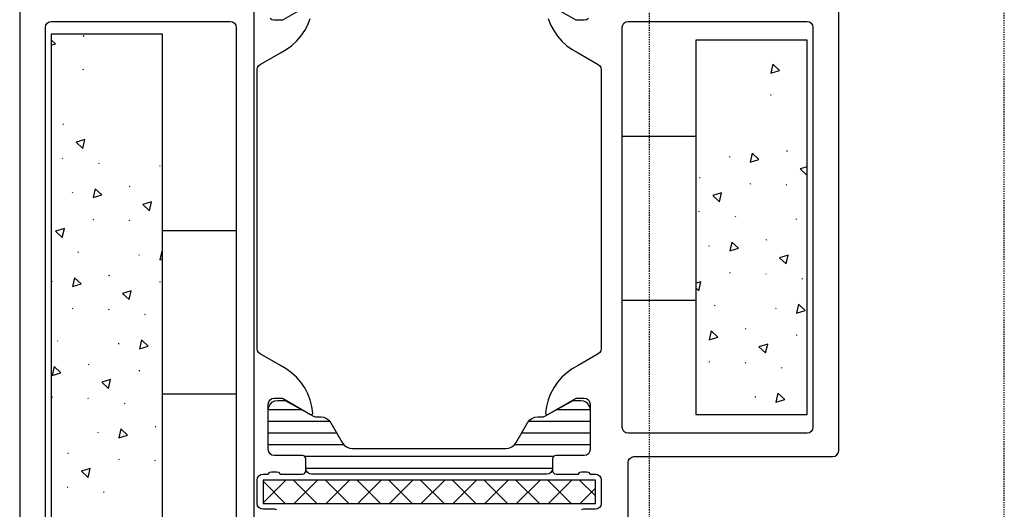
# Model space of a CAD drawing. Header units: millimetres. Extents: x -4577 to 1032787, y -66234 to 201209.
# Tile 15 of 256: x 15831 to 15915, y -53639 to -53597. Entities that reach past the tile are written whole.
import ezdxf

# ---------------------------------------------------------------- set-up
doc = ezdxf.new("R2010")
doc.units = ezdxf.units.MM
doc.linetypes.add('510_5_2OG_ELT_1004$0$11-07-22_DS_2OG$0$AUSGEZOGEN', pattern=[0])
doc.linetypes.add('510_5_2OG_ELT_1004$0$11-07-22_DS_2OG$0$VERDECKT2_S2', pattern=[0.17, 0.1, -0.07])
for name, color, linetype in [('510_5_2OG_ELT_1004$0$11-07-22_DS_2OG$0$108', 8, '510_5_2OG_ELT_1004$0$11-07-22_DS_2OG$0$AUSGEZOGEN'), ('510_5_2OG_ELT_1004$0$11-07-22_DS_2OG$0$Nichttragende_Bauteile', 8, '510_5_2OG_ELT_1004$0$11-07-22_DS_2OG$0$AUSGEZOGEN'), ('510_5_2OG_ELT_1004$0$11-07-22_DS_2OG$0$Tragende_Bauteile', 8, '510_5_2OG_ELT_1004$0$11-07-22_DS_2OG$0$AUSGEZOGEN')]:
    doc.layers.add(name, color=color, linetype=linetype)

# ---------------------------------------------------------------- blocks, each defined once
blk = doc.blocks.new('510_5_2OG_ELT_1004')
at = {"layer": '510_5_2OG_ELT_1004$0$11-07-22_DS_2OG$0$108', "linetype": '510_5_2OG_ELT_1004$0$11-07-22_DS_2OG$0$AUSGEZOGEN'}
for p, q in [((15833.941, -53599.466), (15833.569, -53599.119)), ((15836.303, -53598.743), (15836.365, -53598.824)), ((15833.569, -53599.579), (15833.941, -53599.466)), ((15836.318, -53601.682), (15836.27, -53601.638)), ((15895.239, -53601.209), (15895.063, -53601.969)), ((15895.063, -53601.969), (15895.809, -53601.741)), ((15895.809, -53601.741), (15895.239, -53601.209)), ((15895.093, -53603.844), (15895.031, -53603.863)), ((15898.169, -53603.942), (15898.139, -53603.914)), ((15834.548, -53606.343), (15834.61, -53606.324)), ((15888.669, -53607.381), (15882.369, -53607.381)), ((15834.563, -53609.282), (15834.515, -53609.238)), ((15891.554, -53609.164), (15891.568, -53609.101)), ((15893.484, -53608.809), (15893.309, -53609.569)), ((15894.055, -53609.341), (15893.484, -53608.809)), ((15896.417, -53608.619), (15896.479, -53608.6)), ((15837.598, -53609.649), (15837.645, -53609.694)), ((15842.849, -53609.928), (15842.863, -53609.864)), ((15893.309, -53609.569), (15894.055, -53609.341)), ((15898.169, -53609.967), (15897.565, -53610.152)), ((15897.565, -53610.152), (15898.136, -53610.684)), ((15888.958, -53610.9), (15889.02, -53610.881)), ((15898.136, -53610.684), (15898.169, -53610.539)), ((15840.253, -53611.663), (15840.315, -53611.644)), ((15893.338, -53611.444), (15893.276, -53611.463)), ((15896.432, -53611.558), (15896.384, -53611.514)), ((15835.389, -53612.208), (15835.404, -53612.145)), ((15890.852, -53612.204), (15890.106, -53612.432)), ((15890.106, -53612.432), (15890.676, -53612.964)), ((15890.676, -53612.964), (15890.852, -53612.204)), ((15842.147, -53612.968), (15841.401, -53613.196)), ((15888.972, -53613.838), (15888.925, -53613.794)), ((15892.007, -53614.206), (15892.055, -53614.25)), ((15837.174, -53614.488), (15837.112, -53614.507)), ((15840.268, -53614.602), (15840.22, -53614.557)), ((15897.258, -53614.484), (15897.273, -53614.421)), ((15834.688, -53615.248), (15833.942, -53615.476)), ((15843.069, -53615.407), (15849.369, -53615.407)), ((15889.799, -53616.764), (15889.814, -53616.701)), ((15891.73, -53616.41), (15891.554, -53617.17)), ((15892.3, -53616.942), (15891.73, -53616.41)), ((15894.662, -53616.219), (15894.724, -53616.2)), ((15835.843, -53617.249), (15835.891, -53617.294)), ((15841.094, -53617.528), (15841.109, -53617.464)), ((15891.554, -53617.17), (15892.3, -53616.941)), ((15896.556, -53617.524), (15895.811, -53617.752)), ((15896.381, -53618.284), (15896.556, -53617.524)), ((15842.849, -53617.933), (15843.069, -53617.866)), ((15895.811, -53617.752), (15896.381, -53618.284)), ((15838.498, -53619.263), (15838.56, -53619.244)), ((15891.584, -53619.044), (15891.521, -53619.063)), ((15894.677, -53619.158), (15894.63, -53619.114)), ((15833.635, -53619.808), (15833.649, -53619.745)), ((15835.566, -53619.453), (15835.39, -53620.213)), ((15835.39, -53620.213), (15836.136, -53619.985)), ((15836.136, -53619.985), (15835.566, -53619.453)), ((15842.879, -53619.807), (15842.816, -53619.827)), ((15889.097, -53619.804), (15888.669, -53619.935)), ((15888.922, -53620.564), (15889.097, -53619.804)), ((15897.712, -53619.525), (15897.76, -53619.569)), ((15840.392, -53620.568), (15839.646, -53620.796)), ((15888.669, -53620.329), (15888.922, -53620.564)), ((15882.369, -53621.381), (15888.669, -53621.381)), ((15890.253, -53621.806), (15890.3, -53621.85)), ((15897.434, -53621.729), (15897.259, -53622.489)), ((15898.005, -53622.261), (15897.434, -53621.729)), ((15835.419, -53622.088), (15835.357, -53622.107)), ((15838.513, -53622.202), (15838.465, -53622.157)), ((15841.548, -53622.569), (15841.595, -53622.613)), ((15895.504, -53622.084), (15895.518, -53622.021)), ((15897.259, -53622.489), (15898.005, -53622.261)), ((15889.975, -53624.01), (15889.8, -53624.77)), ((15890.546, -53624.542), (15889.975, -53624.01)), ((15892.908, -53623.819), (15892.97, -53623.8)), ((15897.288, -53624.364), (15897.226, -53624.383)), ((15834.089, -53624.849), (15834.136, -53624.894)), ((15839.339, -53625.128), (15839.354, -53625.064)), ((15889.8, -53624.77), (15890.546, -53624.542)), ((15894.802, -53625.124), (15894.056, -53625.352)), ((15894.626, -53625.884), (15894.802, -53625.124)), ((15894.056, -53625.352), (15894.626, -53625.884)), ((15836.743, -53626.863), (15836.806, -53626.844)), ((15889.829, -53626.644), (15889.767, -53626.663)), ((15892.922, -53626.758), (15892.875, -53626.714)), ((15841.124, -53627.408), (15841.062, -53627.427)), ((15895.957, -53627.125), (15896.005, -53627.17)), ((15838.638, -53628.168), (15837.892, -53628.396)), ((15837.892, -53628.396), (15838.462, -53628.928)), ((15838.462, -53628.928), (15838.638, -53628.168))]:
    blk.add_line(p, q, dxfattribs=at)
for points in [[(15882.369, -53598.051), (15882.407, -53597.86), (15882.515, -53597.698), (15882.677, -53597.589), (15882.869, -53597.551)], [(15835.696, -53607.876), (15836.267, -53608.408), (15836.442, -53607.648), (15835.696, -53607.876)], [(15837.145, -53612.613), (15837.891, -53612.385), (15837.32, -53611.853), (15837.145, -53612.613)], [(15841.401, -53613.196), (15841.971, -53613.728), (15842.147, -53612.968)], [(15833.942, -53615.476), (15834.512, -53616.008), (15834.688, -53615.248)], [(15843.069, -53617.214), (15843.025, -53617.173), (15842.849, -53617.933)], [(15839.646, -53620.796), (15840.217, -53621.328), (15840.392, -53620.568)], [(15833.811, -53627.053), (15833.635, -53627.813), (15834.381, -53627.585), (15833.811, -53627.053)]]:
    blk.add_lwpolyline(points, dxfattribs=at)
blk.add_lwpolyline([(15841.841, -53625.305), (15841.27, -53624.773), (15841.095, -53625.533), (15841.841, -53625.305)], close=True, dxfattribs=at)
at = {"layer": '510_5_2OG_ELT_1004$0$11-07-22_DS_2OG$0$Nichttragende_Bauteile', "linetype": '510_5_2OG_ELT_1004$0$11-07-22_DS_2OG$0$AUSGEZOGEN'}
for p, q in [((15850.898, -54861.698), (15850.898, -53590.751)), ((15833.941, -53599.466), (15833.569, -53599.119)), ((15836.303, -53598.743), (15836.365, -53598.824)), ((15833.569, -53599.579), (15833.941, -53599.466)), ((15836.318, -53601.682), (15836.27, -53601.638)), ((15895.239, -53601.209), (15895.063, -53601.969)), ((15895.063, -53601.969), (15895.809, -53601.741)), ((15895.809, -53601.741), (15895.239, -53601.209)), ((15895.093, -53603.844), (15895.031, -53603.863)), ((15898.169, -53603.942), (15898.139, -53603.914)), ((15834.548, -53606.343), (15834.61, -53606.324)), ((15888.669, -53607.381), (15882.369, -53607.381)), ((15834.563, -53609.282), (15834.515, -53609.238)), ((15891.554, -53609.164), (15891.568, -53609.101)), ((15893.484, -53608.809), (15893.309, -53609.569)), ((15894.055, -53609.341), (15893.484, -53608.809)), ((15896.417, -53608.619), (15896.479, -53608.6)), ((15837.598, -53609.649), (15837.645, -53609.694)), ((15842.849, -53609.928), (15842.863, -53609.864)), ((15893.309, -53609.569), (15894.055, -53609.341)), ((15898.169, -53609.967), (15897.565, -53610.152)), ((15897.565, -53610.152), (15898.136, -53610.684)), ((15888.958, -53610.9), (15889.02, -53610.881)), ((15898.136, -53610.684), (15898.169, -53610.539)), ((15840.253, -53611.663), (15840.315, -53611.644)), ((15893.338, -53611.444), (15893.276, -53611.463)), ((15896.432, -53611.558), (15896.384, -53611.514)), ((15835.389, -53612.208), (15835.404, -53612.145)), ((15890.852, -53612.204), (15890.106, -53612.432)), ((15890.106, -53612.432), (15890.676, -53612.964)), ((15890.676, -53612.964), (15890.852, -53612.204)), ((15842.147, -53612.968), (15841.401, -53613.196)), ((15888.972, -53613.838), (15888.925, -53613.794)), ((15892.007, -53614.206), (15892.055, -53614.25)), ((15837.174, -53614.488), (15837.112, -53614.507)), ((15840.268, -53614.602), (15840.22, -53614.557)), ((15897.258, -53614.484), (15897.273, -53614.421)), ((15834.688, -53615.248), (15833.942, -53615.476)), ((15843.069, -53615.407), (15849.369, -53615.407)), ((15889.799, -53616.764), (15889.814, -53616.701)), ((15891.73, -53616.41), (15891.554, -53617.17)), ((15892.3, -53616.942), (15891.73, -53616.41)), ((15894.662, -53616.219), (15894.724, -53616.2)), ((15835.843, -53617.249), (15835.891, -53617.294)), ((15841.094, -53617.528), (15841.109, -53617.464)), ((15891.554, -53617.17), (15892.3, -53616.941)), ((15896.556, -53617.524), (15895.811, -53617.752)), ((15896.381, -53618.284), (15896.556, -53617.524)), ((15842.849, -53617.933), (15843.069, -53617.866)), ((15895.811, -53617.752), (15896.381, -53618.284)), ((15838.498, -53619.263), (15838.56, -53619.244)), ((15891.584, -53619.044), (15891.521, -53619.063)), ((15894.677, -53619.158), (15894.63, -53619.114)), ((15833.635, -53619.808), (15833.649, -53619.745)), ((15835.566, -53619.453), (15835.39, -53620.213)), ((15835.39, -53620.213), (15836.136, -53619.985)), ((15836.136, -53619.985), (15835.566, -53619.453)), ((15842.879, -53619.807), (15842.816, -53619.827)), ((15889.097, -53619.804), (15888.669, -53619.935)), ((15888.922, -53620.564), (15889.097, -53619.804)), ((15897.712, -53619.525), (15897.76, -53619.569)), ((15840.392, -53620.568), (15839.646, -53620.796)), ((15888.669, -53620.329), (15888.922, -53620.564)), ((15882.369, -53621.381), (15888.669, -53621.381)), ((15890.253, -53621.806), (15890.3, -53621.85)), ((15897.434, -53621.729), (15897.259, -53622.489)), ((15898.005, -53622.261), (15897.434, -53621.729)), ((15835.419, -53622.088), (15835.357, -53622.107)), ((15838.513, -53622.202), (15838.465, -53622.157)), ((15841.548, -53622.569), (15841.595, -53622.613)), ((15895.504, -53622.084), (15895.518, -53622.021)), ((15897.259, -53622.489), (15898.005, -53622.261)), ((15889.975, -53624.01), (15889.8, -53624.77)), ((15890.546, -53624.542), (15889.975, -53624.01)), ((15892.908, -53623.819), (15892.97, -53623.8)), ((15897.288, -53624.364), (15897.226, -53624.383)), ((15834.089, -53624.849), (15834.136, -53624.894)), ((15839.339, -53625.128), (15839.354, -53625.064)), ((15889.8, -53624.77), (15890.546, -53624.542)), ((15894.802, -53625.124), (15894.056, -53625.352)), ((15894.626, -53625.884), (15894.802, -53625.124)), ((15894.056, -53625.352), (15894.626, -53625.884)), ((15836.743, -53626.863), (15836.806, -53626.844)), ((15889.829, -53626.644), (15889.767, -53626.663)), ((15892.922, -53626.758), (15892.875, -53626.714)), ((15841.124, -53627.408), (15841.062, -53627.427)), ((15895.957, -53627.125), (15896.005, -53627.17)), ((15838.638, -53628.168), (15837.892, -53628.396)), ((15837.892, -53628.396), (15838.462, -53628.928)), ((15838.462, -53628.928), (15838.638, -53628.168)), ((15849.369, -53629.407), (15843.069, -53629.407)), ((15896.25, -53629.861), (15895.68, -53629.329)), ((15833.665, -53629.688), (15833.603, -53629.707)), ((15836.758, -53629.802), (15836.711, -53629.758)), ((15839.793, -53630.169), (15839.841, -53630.213)), ((15893.749, -53629.684), (15893.764, -53629.621)), ((15855.012, -53630.751), (15852.119, -53630.751)), ((15879.619, -53630.751), (15876.725, -53630.751)), ((15857.385, -53631.751), (15852.119, -53631.751)), ((15857.461, -53631.851), (15858.442, -53633.551)), ((15873.295, -53633.551), (15874.276, -53631.851)), ((15879.619, -53631.751), (15874.353, -53631.751)), ((15837.585, -53632.728), (15837.599, -53632.664)), ((15842.448, -53632.183), (15842.51, -53632.164)), ((15857.981, -53632.751), (15852.119, -53632.751)), ((15879.619, -53632.751), (15873.757, -53632.751)), ((15834.989, -53634.463), (15835.051, -53634.444)), ((15858.596, -53633.751), (15852.119, -53633.751)), ((15879.619, -53633.751), (15873.141, -53633.751)), ((15839.369, -53635.008), (15839.307, -53635.027)), ((15842.463, -53635.121), (15842.415, -53635.077)), ((15876.509, -53634.751), (15855.228, -53634.751)), ((15836.883, -53635.768), (15836.137, -53635.996)), ((15876.419, -53635.751), (15855.319, -53635.751)), ((15851.669, -53638.702), (15853.619, -53636.751)), ((15851.669, -53636.857), (15853.563, -53638.751)), ((15854.278, -53636.751), (15856.278, -53638.751)), ((15854.334, -53638.751), (15856.334, -53636.751)), ((15875.919, -53636.251), (15855.819, -53636.251)), ((15856.993, -53636.751), (15858.993, -53638.751)), ((15857.05, -53638.751), (15859.05, -53636.751)), ((15859.709, -53636.751), (15861.709, -53638.751)), ((15859.765, -53638.751), (15861.765, -53636.751)), ((15862.424, -53636.751), (15864.424, -53638.751)), ((15862.48, -53638.751), (15864.48, -53636.751)), ((15865.139, -53636.751), (15867.139, -53638.751)), ((15865.196, -53638.751), (15867.196, -53636.751)), ((15867.854, -53636.751), (15869.855, -53638.751)), ((15867.911, -53638.751), (15869.911, -53636.751)), ((15870.57, -53636.751), (15872.57, -53638.751)), ((15870.626, -53638.751), (15872.626, -53636.751)), ((15873.285, -53636.751), (15875.285, -53638.751)), ((15873.341, -53638.751), (15875.341, -53636.751)), ((15876, -53636.751), (15878, -53638.751)), ((15876.057, -53638.751), (15878.057, -53636.751)), ((15878.716, -53636.751), (15880.069, -53638.104)), ((15835.004, -53637.402), (15834.956, -53637.358)), ((15838.039, -53637.769), (15838.086, -53637.813)), ((15878.772, -53638.751), (15880.069, -53637.454))]:
    blk.add_line(p, q, dxfattribs=at)
for points in [[(15830.869, -53590.751), (15830.869, -53656.251)], [(15852.86, -53639.289), (15852.669, -53639.251), (15851.669, -53639.251), (15851.477, -53639.213), (15851.315, -53639.105), (15851.207, -53638.943), (15851.169, -53638.751), (15851.169, -53636.751), (15851.207, -53636.56), (15851.315, -53636.398), (15851.477, -53636.289), (15851.669, -53636.251), (15852.119, -53636.251), (15852.242, -53636.091), (15852.392, -53636.051), (15852.845, -53636.051), (15852.995, -53636.091), (15853.119, -53636.251), (15855.019, -53636.251), (15855.169, -53636.211), (15855.278, -53636.101), (15855.319, -53635.951), (15855.319, -53634.951), (15855.278, -53634.801), (15855.169, -53634.691), (15855.019, -53634.651), (15852.619, -53634.651), (15852.427, -53634.613), (15852.265, -53634.505), (15852.157, -53634.342), (15852.119, -53634.151), (15852.119, -53630.251)], [(15879.619, -53636.251), (15880.069, -53636.251), (15880.26, -53636.289), (15880.422, -53636.397), (15880.531, -53636.56), (15880.569, -53636.751), (15880.569, -53638.751), (15880.531, -53638.943), (15880.422, -53639.105), (15880.26, -53639.213), (15880.069, -53639.251), (15879.069, -53639.251), (15878.877, -53639.289)], [(15882.869, -53643.751), (15882.869, -53635.251), (15882.907, -53635.06), (15883.015, -53634.897), (15883.177, -53634.789), (15883.369, -53634.751), (15900.369, -53634.751), (15900.56, -53634.713), (15900.722, -53634.605), (15900.831, -53634.443), (15900.869, -53634.251), (15900.869, -53590.751)], [(15852.119, -53630.251), (15852.157, -53630.06), (15852.265, -53629.898), (15852.427, -53629.789), (15852.619, -53629.751), (15853.319, -53629.751), (15855.723, -53631.139), (15855.811, -53631.148), (15855.886, -53631.102), (15855.919, -53631.021), (15855.842, -53630.455), (15855.699, -53629.902), (15855.494, -53629.37), (15855.229, -53628.864), (15854.906, -53628.393), (15854.532, -53627.962), (15854.109, -53627.578), (15853.646, -53627.245), (15853.146, -53626.968), (15851.419, -53625.971), (15851.286, -53625.86), (15851.199, -53625.709), (15851.169, -53625.538), (15851.169, -53601.664), (15851.199, -53601.493), (15851.286, -53601.343), (15851.419, -53601.231), (15853.146, -53600.234), (15853.646, -53599.957), (15854.109, -53599.624), (15854.532, -53599.24), (15854.906, -53598.809), (15855.229, -53598.338), (15855.494, -53597.833), (15855.699, -53597.3)], [(15855.723, -53596.063), (15853.319, -53597.451), (15852.619, -53597.451), (15852.427, -53597.413), (15852.265, -53597.305)], [(15879.472, -53597.305), (15879.31, -53597.413), (15879.119, -53597.451), (15878.419, -53597.451), (15876.014, -53596.063)], [(15876.038, -53597.3), (15876.243, -53597.833), (15876.509, -53598.338), (15876.831, -53598.809), (15877.206, -53599.24), (15877.628, -53599.624), (15878.091, -53599.957), (15878.591, -53600.234), (15880.319, -53601.231), (15880.452, -53601.343), (15880.538, -53601.493), (15880.569, -53601.664), (15880.569, -53625.538), (15880.538, -53625.709), (15880.452, -53625.86), (15880.319, -53625.971), (15878.591, -53626.968), (15878.091, -53627.245), (15877.628, -53627.578), (15877.206, -53627.962), (15876.831, -53628.393), (15876.509, -53628.864), (15876.243, -53629.369), (15876.038, -53629.902), (15875.896, -53630.455), (15875.819, -53631.021), (15875.851, -53631.102), (15875.926, -53631.148), (15876.014, -53631.139), (15878.419, -53629.751), (15879.119, -53629.751), (15879.31, -53629.789), (15879.472, -53629.898), (15879.581, -53630.06), (15879.619, -53630.251)], [(15833.069, -53654.251), (15833.069, -53598.051), (15833.107, -53597.86), (15833.215, -53597.698), (15833.377, -53597.589), (15833.569, -53597.551), (15848.869, -53597.551), (15849.06, -53597.589), (15849.222, -53597.698), (15849.331, -53597.86), (15849.369, -53598.051), (15849.369, -53641.951)], [(15882.369, -53598.051), (15882.407, -53597.86), (15882.515, -53597.698), (15882.677, -53597.589), (15882.869, -53597.551)], [(15882.869, -53597.551), (15898.169, -53597.551), (15898.36, -53597.589), (15898.522, -53597.698), (15898.631, -53597.86), (15898.669, -53598.051), (15898.669, -53632.251), (15898.631, -53632.443), (15898.522, -53632.605), (15898.36, -53632.713), (15898.169, -53632.751), (15882.869, -53632.751), (15882.677, -53632.713), (15882.515, -53632.605), (15882.407, -53632.443), (15882.369, -53632.251), (15882.369, -53598.051)], [(15835.696, -53607.876), (15836.267, -53608.408), (15836.442, -53607.648), (15835.696, -53607.876)], [(15837.145, -53612.613), (15837.891, -53612.385), (15837.32, -53611.853), (15837.145, -53612.613)], [(15841.401, -53613.196), (15841.971, -53613.728), (15842.147, -53612.968)], [(15833.942, -53615.476), (15834.512, -53616.008), (15834.688, -53615.248)], [(15843.069, -53617.214), (15843.025, -53617.173), (15842.849, -53617.933)], [(15839.646, -53620.796), (15840.217, -53621.328), (15840.392, -53620.568)], [(15833.811, -53627.053), (15833.635, -53627.813), (15834.381, -53627.585), (15833.811, -53627.053)], [(15895.68, -53629.329), (15895.504, -53630.089), (15896.25, -53629.861)], [(15852.119, -53634.151), (15852.119, -53630.751), (15852.158, -53630.504), (15852.271, -53630.281), (15852.448, -53630.104), (15852.671, -53629.99), (15852.919, -53629.951), (15853.569, -53629.951), (15855.982, -53631.288)], [(15875.756, -53631.288), (15878.169, -53629.951), (15878.819, -53629.951), (15879.066, -53629.99), (15879.289, -53630.104), (15879.466, -53630.281), (15879.579, -53630.504), (15879.619, -53630.751), (15879.619, -53634.151), (15879.581, -53634.342), (15879.472, -53634.505), (15879.31, -53634.613), (15879.119, -53634.651), (15876.719, -53634.651), (15876.569, -53634.691), (15876.459, -53634.801), (15876.419, -53634.951), (15876.419, -53635.751), (15876.381, -53635.942), (15876.272, -53636.105), (15876.11, -53636.213), (15875.919, -53636.251)], [(15879.619, -53630.251), (15879.619, -53634.151), (15879.581, -53634.342), (15879.472, -53634.505), (15879.31, -53634.613), (15879.119, -53634.651), (15876.719, -53634.651), (15876.569, -53634.691), (15876.459, -53634.801), (15876.419, -53634.951), (15876.419, -53635.951), (15876.459, -53636.101), (15876.569, -53636.211), (15876.719, -53636.251), (15878.619, -53636.251), (15878.742, -53636.091), (15878.892, -53636.051), (15879.345, -53636.051), (15879.495, -53636.091), (15879.619, -53636.251)], [(15855.982, -53631.288), (15856.058, -53631.323), (15856.14, -53631.344), (15856.224, -53631.351), (15856.596, -53631.351), (15856.854, -53631.385), (15857.096, -53631.485), (15857.303, -53631.644), (15857.462, -53631.851)], [(15874.276, -53631.851), (15874.435, -53631.644), (15874.642, -53631.485), (15874.883, -53631.385), (15875.142, -53631.351), (15875.514, -53631.351), (15875.597, -53631.344), (15875.679, -53631.323), (15875.756, -53631.288)], [(15858.443, -53633.551), (15858.602, -53633.758), (15858.809, -53633.917), (15859.05, -53634.017), (15859.309, -53634.051), (15872.429, -53634.051), (15872.687, -53634.017), (15872.929, -53633.917), (15873.136, -53633.758), (15873.295, -53633.551)], [(15852.619, -53634.651), (15852.427, -53634.613), (15852.265, -53634.505), (15852.157, -53634.342), (15852.119, -53634.151)], [(15855.819, -53636.251), (15855.627, -53636.213), (15855.465, -53636.105), (15855.357, -53635.942), (15855.319, -53635.751), (15855.319, -53634.951), (15855.278, -53634.801), (15855.169, -53634.691), (15855.019, -53634.651), (15852.619, -53634.651)], [(15836.137, -53635.996), (15836.708, -53636.528), (15836.883, -53635.768)], [(15851.669, -53636.751), (15851.669, -53638.751), (15880.069, -53638.751), (15880.069, -53636.751), (15851.669, -53636.751)]]:
    blk.add_lwpolyline(points, dxfattribs=at)
for points in [[(15833.569, -53646.651), (15843.069, -53646.651), (15843.069, -53598.651), (15833.569, -53598.651), (15833.569, -53646.651)], [(15888.669, -53631.151), (15898.169, -53631.151), (15898.169, -53599.151), (15888.669, -53599.151), (15888.669, -53631.151)], [(15841.841, -53625.305), (15841.27, -53624.773), (15841.095, -53625.533), (15841.841, -53625.305)], [(15840.086, -53632.905), (15839.515, -53632.373), (15839.34, -53633.133), (15840.086, -53632.905)]]:
    blk.add_lwpolyline(points, close=True, dxfattribs=at)
at = {"layer": '510_5_2OG_ELT_1004$0$11-07-22_DS_2OG$0$Tragende_Bauteile', "linetype": '510_5_2OG_ELT_1004$0$11-07-22_DS_2OG$0$VERDECKT2_S2'}
for p, q in [((15915.022, -56127.528), (15915.022, -52110.546)), ((15884.676, -53575.854), (15884.676, -54876.698))]:
    blk.add_line(p, q, dxfattribs=at)

msp = doc.modelspace()

# ---------------------------------------------------------------- block references
msp.add_blockref('510_5_2OG_ELT_1004', (0, -0.05))

doc.saveas('drawing.dxf')
